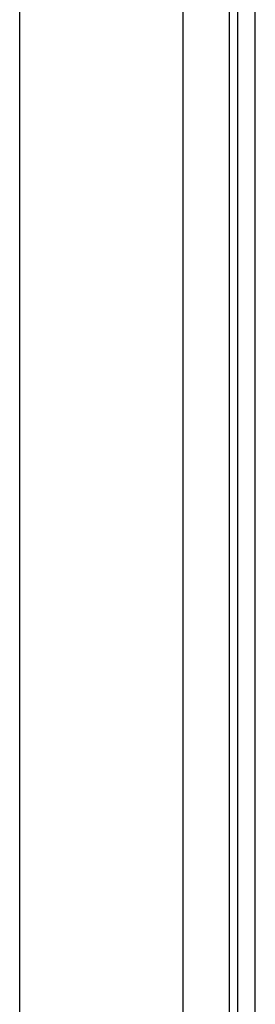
# Model space of a CAD drawing. Header units: inches. Extents: x 17 to 570, y 51 to 268.
# Tile 99 of 256: x 75.973 to 76.875, y 151.128 to 154.91. Entities that reach past the tile are written whole.
import ezdxf

# ---------------------------------------------------------------- set-up
doc = ezdxf.new("R2010")
doc.units = ezdxf.units.IN
doc.header["$MEASUREMENT"] = 0
doc.layers.add('Visible Edges(ANSI)', color=7, linetype='Continuous', lineweight=25)
doc.layers.add('Visible Tangent Edges(ANSI)', color=7, linetype='Continuous', lineweight=25)

msp = doc.modelspace()

# ---------------------------------------------------------------- linework, layer by layer
at = {"layer": 'Visible Edges(ANSI)'}
for p, q in [((76.807, 179.1841), (76.807, 147.5811)), ((76.875, 147.5811), (76.875, 179.1841)), ((76.5975, 163.1023), (76.5975, 148.3791)), ((75.9725, 148.3791), (75.9725, 162.9403))]:
    msp.add_line(p, q, dxfattribs=at)
at = {"layer": 'Visible Tangent Edges(ANSI)'}
msp.add_line((76.776, 147.4641), (76.776, 179.1841), dxfattribs=at)

doc.saveas('drawing.dxf')
